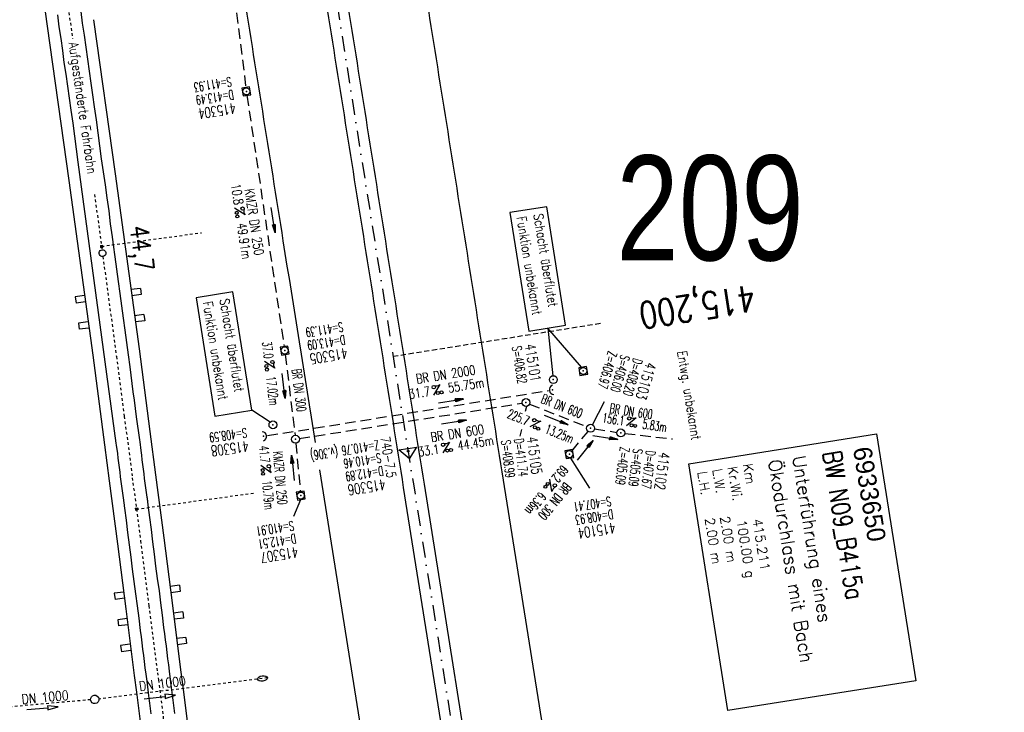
# Model space of a CAD drawing. Extents: x 447693 to 448165, y 439527 to 440695.
# Tile 12 of 16: x 447855 to 448042, y 440110 to 440242. Entities that reach past the tile are written whole.
import ezdxf
from ezdxf.enums import TextEntityAlignment as Align

# ---------------------------------------------------------------- set-up
doc = ezdxf.new("R2010")
doc.units = 0
doc.header["$LTSCALE"] = 2
doc.header["$MEASUREMENT"] = 0
for name, pattern in [('ACAD_ISO03W100', [0.5, 0.25, -0.25]), ('ACAD_ISO10W100W', [0.5, 0.25, -0.25]), ('AUSGEZOGEN', [0]), ('GESTRICH-X2', [1.5, 1, -0.5]), ('GESTRICHELT', [0.75, 0.5, -0.25]), ('STRICHLINIEX2', [0.5, 0.25, -0.25]), ('STRICHPT-X3', [3, 1.5, -0.75, 0, -0.75])]:
    doc.linetypes.add(name, pattern=pattern)
doc.layers.get('0').update_dxf_attribs({"linetype": 'AUSGEZOGEN'})
for name, color, linetype in [('ACHSE', 250, 'STRICHPT-X3'), ('Bahnachse', 7, 'CONTINUOUS'), ('BW-SCHRIFT', 1, 'AUSGEZOGEN'), ('Durchlässe', 15, 'CONTINUOUS'), ('FBR', 8, 'CONTINUOUS'), ('Gleisachse', 7, 'CONTINUOUS'), ('HEKTOM', 250, 'GESTRICHELT'), ('Ingenieurbauwerke', 15, 'CONTINUOUS'), ('KANAL', 7, 'GESTRICH-X2'), ('Netzknoten_PKT', 7, 'CONTINUOUS'), ('Netzknoten_PKT-NR', 7, 'CONTINUOUS'), ('Netzknoten_SIGNATUR', 7, 'CONTINUOUS'), ('PFEIL', 7, 'CONTINUOUS'), ('Planeinteilung', 6, 'CONTINUOUS'), ('SCHACHTNR', 6, 'CONTINUOUS'), ('SCHRIFT', 7, 'AUSGEZOGEN'), ('SCHSYMBOL', 7, 'AUSGEZOGEN'), ('TEXTO', 4, 'CONTINUOUS'), ('TEXTU', 4, 'CONTINUOUS'), ('Wegdurchlässe', 15, 'CONTINUOUS')]:
    doc.layers.add(name, color=color, linetype=linetype)
doc.styles.add('ROMANS', font='romans.shx', dxfattribs={"width": 0.8})
doc.styles.add('UNIR-H', font='unir_h.shx', dxfattribs={"width": 0.8})
doc.styles.add('UNIR-O', font='unir_o.shx', dxfattribs={"height": 2.5})

# ---------------------------------------------------------------- blocks, each defined once
blk = doc.blocks.new('20')
blk.add_lwpolyline([(-0.75, -0.75), (0.75, -0.75), (0.75, 0.75), (-0.75, 0.75)], close=True)
blk.add_circle((0, 0), 0.676)
blk.add_point((0, 0))
blk = doc.blocks.new('PROM')
blk.add_line((1.57, 1.82), (0.02, 0.02))
for centre, radius in [((0.32, 1.51), 0.317), ((0.94, 0.29), 0.283), ((1.64, 0.29), 0.283)]:
    blk.add_circle(centre, radius)
blk.add_arc((0.99, 2.68), 1.03, 239.1414, 303.3549)
blk = doc.blocks.new('40')
at = {"color": 0}
blk.add_arc((0.02, 0.31), 0.91, 192.5363, 347.4637, dxfattribs=at)
blk.add_point((0, 0), dxfattribs=at)
blk = doc.blocks.new('PFEIL2')
at = {"color": 0}
for p, q in [((0.88, 0), (-2.4, -0.01)), ((0.88, -0.27), (0.88, 0.28)), ((0.88, 0.28), (2.43, 0.01)), ((0.91, 0.27), (0.88, 0.26)), ((0.97, 0.26), (0.88, 0.25)), ((1.02, 0.25), (0.88, 0.23)), ((1.07, 0.24), (0.88, 0.21)), ((1.13, 0.23), (0.88, 0.19)), ((1.18, 0.22), (0.88, 0.17)), ((1.24, 0.21), (0.88, 0.15)), ((1.29, 0.21), (0.88, 0.14)), ((1.34, 0.2), (0.88, 0.12)), ((1.4, 0.19), (0.88, 0.1)), ((1.45, 0.18), (0.88, 0.08)), ((1.51, 0.17), (0.88, 0.06)), ((1.56, 0.16), (0.88, 0.04)), ((1.61, 0.15), (0.88, 0.02)), ((1.67, 0.14), (0.88, 0.01)), ((1.72, 0.13), (0.88, -0.01)), ((1.78, 0.12), (0.88, -0.03)), ((1.83, 0.11), (0.88, -0.05)), ((1.88, 0.1), (0.88, -0.07)), ((1.94, 0.09), (0.88, -0.09)), ((2.05, 0.08), (0.88, -0.12)), ((1.99, 0.08), (0.88, -0.11)), ((2.1, 0.07), (0.88, -0.14)), ((2.15, 0.06), (0.88, -0.16)), ((2.21, 0.05), (0.88, -0.18)), ((2.26, 0.04), (0.88, -0.2)), ((2.32, 0.03), (0.88, -0.22)), ((2.37, 0.02), (0.88, -0.23)), ((2.42, 0.01), (0.88, -0.25)), ((2.43, 0.01), (0.88, -0.27))]:
    blk.add_line(p, q, dxfattribs=at)
blk = doc.blocks.new('GST')
at = {"color": 0}
blk.add_circle((0, 0), 0.75, dxfattribs=at)
blk.add_point((0, 0), dxfattribs=at)
blk = doc.blocks.new('10')
blk.add_blockref('GST', (0, 0))
blk = doc.blocks.new('42')
at = {"color": 0}
blk.add_arc((-0.02, -0.31), 0.91, 12.5363, 167.4637, dxfattribs=at)
blk.add_point((0, 0), dxfattribs=at)
blk = doc.blocks.new('PKT')
at = {"color": 0}
blk.add_circle((0, 0), 0.15, dxfattribs=at)
blk.add_point((0, 0), dxfattribs=at)
blk = doc.blocks.new('Station_Netzknoten')
at = {"layer": 'Netzknoten_SIGNATUR'}
for p, q in [((-1.75, 0.5), (1.75, 0.5)), ((0, -1.5), (-1.75, 0.5)), ((0, -1.5), (1.75, 0.5))]:
    blk.add_line(p, q, dxfattribs=at)
blk.add_point((0, 0), dxfattribs=at)

msp = doc.modelspace()

# ---------------------------------------------------------------- linework, layer by layer
at = {"layer": 'ACHSE', "flags": 128}
msp.add_lwpolyline([(447846.97, 440672.45), (447854.98, 440622.11), (447861.86, 440578.89), (447866.77, 440548.04), (447886.41, 440424.59), (447902.12, 440325.83), (447913.91, 440251.77), (447929.62, 440153.01), (447941.41, 440078.94), (447949.27, 440029.56), (447961.05, 439955.49), (447972.84, 439881.42), (447988.55, 439782.67), (447996.25, 439734.25), (448008.19, 439659.22), (448023.91, 439560.46), (448025.33, 439551.55)], dxfattribs=at)
at = {"layer": 'Bahnachse', "linetype": 'ACAD_ISO10W100W'}
for p, q in [((447862.83, 440251.1), (447864.23, 440241.2)), ((447864.23, 440241.2), (447864.66, 440238.19)), ((447868.84, 440208.52), (447870.03, 440199.65)), ((447870.03, 440199.65), (447870.26, 440197.98)), ((447870.43, 440196.69), (447873.01, 440177.65)), ((447873.01, 440177.65), (447874.5, 440166.24)), ((447874.5, 440166.24), (447875.15, 440161.32)), ((447875.15, 440161.32), (447876.03, 440154.54)), ((447876.03, 440154.54), (447877.6, 440142.54)), ((447877.6, 440142.54), (447879.21, 440130.15)), ((447879.21, 440130.15), (447880.83, 440117.4)), ((447880.83, 440117.4), (447881, 440116.03)), ((447881, 440116.03), (447882.5, 440104.16))]:
    msp.add_line(p, q, dxfattribs=at)
at = {"layer": 'Bahnachse', "linetype": 'Continuous'}
msp.add_ellipse((447870.35, 440197.34), major_axis=(0.46, 0.46), ratio=1, start_param=4.06189924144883, end_param=10.34508454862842, dxfattribs=at)
at = {"layer": 'BW-SCHRIFT'}
msp.add_lwpolyline([(448017.78, 440162.91), (448025.26, 440115.86), (447989.48, 440110.17), (447982, 440157.22)], close=True, dxfattribs=at)
at = {"layer": 'Durchlässe', "linetype": 'STRICHLINIEX2'}
for p, q in [((447901.76, 440116.42), (447869.68, 440112.36)), ((447868.09, 440112.24), (447853.07, 440110.91))]:
    msp.add_line(p, q, dxfattribs=at)
at = {"layer": 'Durchlässe', "linetype": 'Continuous'}
for p, q in [((447878.29, 440112.42), (447882.26, 440112.89)), ((447882.21, 440113.29), (447882.26, 440112.89)), ((447884.25, 440113.13), (447882.21, 440113.29)), ((447882.26, 440112.89), (447882.31, 440112.5)), ((447882.31, 440112.5), (447884.25, 440113.13))]:
    msp.add_line(p, q, dxfattribs=at)
msp.add_ellipse((447900.82, 440116.3), major_axis=(0.946, 0.128), ratio=0.523955, dxfattribs=at)
msp.add_ellipse((447868.88, 440112.31), major_axis=(0.566, 0.566), ratio=1, start_param=4.061899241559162, end_param=10.34508454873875, dxfattribs=at)
at = {"layer": 'FBR'}
for points in [[(447869.98, 440514.59, -0.002287), (447874.61, 440486, 0.000006), (447884.43, 440424.28), (447892.29, 440374.9), (447900.15, 440325.52), (447911.93, 440251.45, -0.000002), (447919.79, 440202.07, 0.000002), (447927.65, 440152.69), (447939.43, 440078.63), (447947.29, 440029.25, 0.000001), (447953.18, 439992.21), (447959.08, 439955.18, -0.000005), (447964.97, 439918.14, 0.000005), (447970.86, 439881.11, 0.000004), (447978.72, 439831.73, -0.000003), (447986.58, 439782.35), (447994.28, 439733.94)], [(447869.98, 440514.59, -0.002287), (447874.61, 440486, 0.000006), (447884.43, 440424.28), (447892.29, 440374.9), (447900.15, 440325.52), (447911.93, 440251.45, -0.000002), (447919.79, 440202.07, 0.000002), (447927.65, 440152.69), (447939.43, 440078.63), (447947.29, 440029.25, 0.000001), (447953.18, 439992.21), (447959.08, 439955.18, -0.000005), (447964.97, 439918.14, 0.000005), (447970.86, 439881.11, 0.000004), (447978.72, 439831.73, -0.000003), (447986.58, 439782.35), (447994.28, 439733.94), (447998.04, 439710.34), (448006.22, 439658.91, -0.000001), (448014.08, 439609.53, 0.000002), (448021.93, 439560.15), (448023.35, 439551.24)], [(447874.06, 440515.26, 0.001447), (447878.56, 440486.63, 0.000006), (447888.38, 440424.91), (447896.24, 440375.53), (447904.1, 440326.15), (447915.88, 440252.08, -0.000002), (447923.74, 440202.7, 0.000002), (447931.6, 440153.32), (447943.38, 440079.25), (447951.24, 440029.88, 0.000001), (447957.13, 439992.84), (447963.03, 439955.81, -0.000005), (447968.92, 439918.77, 0.000005), (447974.81, 439881.74, 0.000004), (447982.67, 439832.36, -0.000003), (447990.53, 439782.98), (447998.23, 439734.57)], [(447874.06, 440515.26, 0.001447), (447878.56, 440486.63, 0.000006), (447888.38, 440424.91), (447896.24, 440375.53), (447904.1, 440326.15), (447915.88, 440252.08, -0.000002), (447923.74, 440202.7, 0.000002), (447931.6, 440153.32), (447943.38, 440079.25), (447951.24, 440029.88, 0.000001), (447957.13, 439992.84), (447963.03, 439955.81, -0.000005), (447968.92, 439918.77, 0.000005), (447974.81, 439881.74, 0.000004), (447982.67, 439832.36, -0.000003), (447990.53, 439782.98), (447998.23, 439734.57), (448001.99, 439710.97), (448010.17, 439659.54, -0.000001), (448018.03, 439610.16, 0.000002), (448025.88, 439560.78), (448027.3, 439551.87)], [(447896.88, 440466.95, 0.000004), (447903.2, 440427.26), (447911.05, 440377.88), (447918.91, 440328.51), (447930.7, 440254.44, -0.000002), (447938.55, 440205.06, 0.000002), (447946.41, 440155.68), (447958.2, 440081.61), (447966.05, 440032.23, 0.000001), (447971.95, 439995.2), (447977.84, 439958.16, -0.000005), (447983.73, 439921.13, 0.000005), (447989.62, 439884.1, 0.000004), (447997.48, 439834.72, -0.000003), (448005.34, 439785.34), (448013.04, 439736.92), (448016.8, 439713.32), (448024.98, 439661.89, -0.000001), (448032.84, 439612.51, 0.000002), (448040.7, 439563.13), (448042.11, 439554.22)], [(447862.93, 440462, 0.001065), (447865.57, 440445.69, -0.000295), (447869.37, 440421.88), (447885.09, 440323.12), (447896.87, 440249.06, -0.000002), (447904.73, 440199.68, 0.000001), (447910.84, 440161.25, 0.000001)], [(447911.67, 440156.08), (447924.37, 440076.23), (447932.23, 440026.85, 0.000001), (447938.12, 439989.82), (447944.02, 439952.78, -0.000005), (447949.91, 439915.75, 0.000005), (447955.8, 439878.71, 0.000001), (447958.64, 439860.85)]]:
    msp.add_lwpolyline(points, format="xyb", dxfattribs=at)
at = {"layer": 'Gleisachse', "linetype": 'Continuous'}
for p, q in [((447861.77, 440242.75), (447862.06, 440240.47)), ((447866.22, 440243.41), (447866.51, 440241.13)), ((447862.06, 440240.47), (447862.39, 440238.24)), ((447866.51, 440241.13), (447866.85, 440238.86)), ((447866.85, 440238.86), (447867.18, 440236.58)), ((447862.39, 440238.24), (447862.72, 440235.97)), ((447867.18, 440236.58), (447867.47, 440234.3)), ((447862.72, 440235.97), (447863.01, 440233.69)), ((447863.01, 440233.69), (447863.35, 440231.41)), ((447867.47, 440234.3), (447867.81, 440232.02)), ((447863.35, 440231.41), (447863.69, 440229.13)), ((447867.81, 440232.02), (447868.15, 440229.75)), ((447863.69, 440229.13), (447863.98, 440226.85)), ((447868.15, 440229.75), (447868.44, 440227.47)), ((447868.44, 440227.47), (447868.77, 440225.19)), ((447863.98, 440226.85), (447864.31, 440224.58)), ((447868.77, 440225.19), (447869.14, 440222.72)), ((447864.31, 440224.58), (447864.68, 440222.1)), ((447864.68, 440222.1), (447864.99, 440219.62)), ((447869.14, 440222.72), (447869.45, 440220.24)), ((447864.99, 440219.62), (447865.35, 440217.15)), ((447869.45, 440220.24), (447869.81, 440217.76)), ((447869.81, 440217.76), (447870.13, 440215.28)), ((447865.35, 440217.15), (447865.67, 440214.67)), ((447865.67, 440214.67), (447872.92, 440161.11)), ((447870.13, 440215.28), (447870.49, 440212.81)), ((447870.49, 440212.81), (447870.85, 440210.33)), ((447870.85, 440210.33), (447871.16, 440207.85)), ((447871.16, 440207.85), (447871.53, 440205.38)), ((447871.53, 440205.38), (447871.84, 440202.9)), ((447871.84, 440202.9), (447872.2, 440200.42)), ((447872.2, 440200.42), (447872.22, 440200.28)), ((447872.22, 440200.28), (447872.24, 440200.13)), ((447872.24, 440200.13), (447872.26, 440199.98)), ((447872.26, 440199.98), (447872.28, 440199.83)), ((447872.28, 440199.83), (447872.3, 440199.68)), ((447872.3, 440199.68), (447872.32, 440199.53)), ((447872.32, 440199.53), (447872.34, 440199.38)), ((447872.34, 440199.38), (447872.35, 440199.23)), ((447872.35, 440199.23), (447872.37, 440199.09)), ((447872.37, 440199.09), (447872.39, 440198.94)), ((447872.39, 440198.94), (447872.69, 440196.61)), ((447872.69, 440196.61), (447873.03, 440194.28)), ((447873.03, 440194.28), (447873.32, 440191.95)), ((447873.32, 440191.95), (447873.67, 440189.62)), ((447873.67, 440189.62), (447873.96, 440187.29)), ((447873.96, 440187.29), (447874.26, 440184.96)), ((447874.26, 440184.96), (447874.6, 440182.63)), ((447874.6, 440182.63), (447874.9, 440180.3)), ((447874.9, 440180.3), (447875.24, 440177.98)), ((447875.24, 440177.98), (447875.53, 440175.65)), ((447875.53, 440175.65), (447875.74, 440174.06)), ((447875.74, 440174.06), (447875.94, 440172.47)), ((447875.94, 440172.47), (447876.14, 440170.88)), ((447876.14, 440170.88), (447876.39, 440169.3)), ((447876.39, 440169.3), (447876.59, 440167.72)), ((447876.59, 440167.72), (447876.79, 440166.13)), ((447876.79, 440166.13), (447877.38, 440161.76)), ((447877.38, 440161.76), (447877.44, 440161.37)), ((447872.92, 440161.11), (447872.98, 440160.76)), ((447872.98, 440160.76), (447873.18, 440159.17)), ((447877.44, 440161.37), (447877.65, 440159.74)), ((447877.65, 440159.74), (447877.76, 440158.84)), ((447873.18, 440159.17), (447873.29, 440158.28)), ((447873.29, 440158.28), (447873.41, 440157.39)), ((447877.76, 440158.84), (447877.87, 440157.95)), ((447877.87, 440157.95), (447877.98, 440157.06)), ((447873.41, 440157.39), (447873.52, 440156.49)), ((447873.52, 440156.49), (447873.63, 440155.6)), ((447877.98, 440157.06), (447878.1, 440156.16)), ((447878.1, 440156.16), (447878.21, 440155.27)), ((447873.63, 440155.6), (447873.74, 440154.71)), ((447873.74, 440154.71), (447873.86, 440153.81)), ((447878.21, 440155.27), (447878.32, 440154.38)), ((447878.32, 440154.38), (447878.43, 440153.49)), ((447873.86, 440153.81), (447873.97, 440152.92)), ((447873.97, 440152.92), (447874.08, 440152.03)), ((447878.43, 440153.49), (447878.55, 440152.59)), ((447878.55, 440152.59), (447878.66, 440151.7)), ((447874.08, 440152.03), (447874.2, 440151.14)), ((447874.2, 440151.14), (447874.36, 440150.25)), ((447874.36, 440150.25), (447874.38, 440150.1)), ((447878.66, 440151.7), (447878.82, 440150.81)), ((447878.82, 440150.81), (447878.84, 440150.66)), ((447878.84, 440150.66), (447878.86, 440150.52)), ((447878.86, 440150.52), (447878.88, 440150.37)), ((447878.88, 440150.37), (447878.9, 440150.22)), ((447878.9, 440150.22), (447878.92, 440150.07)), ((447874.38, 440150.1), (447874.4, 440149.95)), ((447874.4, 440149.95), (447874.41, 440149.8)), ((447874.41, 440149.8), (447874.43, 440149.65)), ((447874.43, 440149.65), (447874.45, 440149.51)), ((447874.45, 440149.51), (447874.47, 440149.36)), ((447874.47, 440149.36), (447874.49, 440149.21)), ((447874.49, 440149.21), (447874.51, 440149.06)), ((447874.51, 440149.06), (447874.53, 440148.91)), ((447874.53, 440148.91), (447874.55, 440148.76)), ((447874.55, 440148.76), (447874.84, 440146.43)), ((447878.92, 440150.07), (447878.94, 440149.92)), ((447878.94, 440149.92), (447878.95, 440149.77)), ((447878.95, 440149.77), (447878.97, 440149.62)), ((447878.97, 440149.62), (447878.99, 440149.47)), ((447878.99, 440149.47), (447879.01, 440149.32)), ((447879.01, 440149.32), (447879.3, 440146.99)), ((447874.84, 440146.43), (447875.13, 440144.1)), ((447879.3, 440146.99), (447879.6, 440144.66)), ((447879.6, 440144.66), (447879.89, 440142.33)), ((447875.13, 440144.1), (447875.43, 440141.77)), ((447875.43, 440141.77), (447875.72, 440139.44)), ((447879.89, 440142.33), (447880.19, 440140)), ((447875.72, 440139.44), (447876.02, 440137.1)), ((447880.19, 440140), (447880.48, 440137.67)), ((447876.02, 440137.1), (447876.31, 440134.77)), ((447880.48, 440137.67), (447880.78, 440135.34)), ((447880.78, 440135.34), (447881.12, 440133.01)), ((447876.31, 440134.77), (447876.66, 440132.45)), ((447876.66, 440132.45), (447876.95, 440130.12)), ((447881.12, 440133.01), (447881.42, 440130.68)), ((447876.95, 440130.12), (447877.25, 440127.78)), ((447881.42, 440130.68), (447881.71, 440128.35)), ((447877.25, 440127.78), (447877.54, 440125.45)), ((447881.71, 440128.35), (447882, 440126.02)), ((447882, 440126.02), (447882.16, 440124.83)), ((447877.54, 440125.45), (447877.69, 440124.26)), ((447877.69, 440124.26), (447877.84, 440123.07)), ((447882.16, 440124.83), (447882.31, 440123.64)), ((447877.84, 440123.07), (447877.99, 440121.88)), ((447882.31, 440123.64), (447882.46, 440122.44)), ((447882.46, 440122.44), (447882.61, 440121.25)), ((447877.99, 440121.88), (447878.14, 440120.69)), ((447878.14, 440120.69), (447878.29, 440119.5)), ((447882.61, 440121.25), (447882.76, 440120.06)), ((447878.29, 440119.5), (447878.44, 440118.31)), ((447878.44, 440118.31), (447878.59, 440117.12)), ((447882.76, 440120.06), (447882.91, 440118.87)), ((447882.91, 440118.87), (447883.06, 440117.68)), ((447878.59, 440117.12), (447878.77, 440115.75)), ((447883.06, 440117.68), (447883.46, 440114.5)), ((447878.77, 440115.75), (447879.04, 440113.55)), ((447879.04, 440113.55), (447879.11, 440113.05)), ((447879.11, 440113.05), (447879.17, 440112.55)), ((447883.46, 440114.5), (447883.51, 440114.11)), ((447883.51, 440114.11), (447883.57, 440113.61)), ((447883.57, 440113.61), (447883.63, 440113.12)), ((447883.63, 440113.12), (447883.7, 440112.62)), ((447879.17, 440112.55), (447879.23, 440112.06)), ((447879.23, 440112.06), (447879.29, 440111.56)), ((447879.29, 440111.56), (447879.36, 440111.07)), ((447879.36, 440111.07), (447879.42, 440110.57)), ((447883.7, 440112.62), (447883.76, 440112.13)), ((447883.76, 440112.13), (447883.82, 440111.63)), ((447883.82, 440111.63), (447883.88, 440111.13)), ((447883.88, 440111.13), (447883.95, 440110.64)), ((447879.42, 440110.57), (447879.48, 440110.07)), ((447879.48, 440110.07), (447879.55, 440109.58)), ((447883.95, 440110.64), (447884.01, 440110.14)), ((447884.01, 440110.14), (447884.07, 440109.65))]:
    msp.add_line(p, q, dxfattribs=at)
at = {"layer": 'HEKTOM'}
msp.add_line((447925.69, 440177.69), (447965.54, 440184.03), dxfattribs=at)
at = {"layer": 'Ingenieurbauwerke', "linetype": 'Continuous'}
for p, q in [((447858.42, 440250.48), (447859.83, 440240.57)), ((447859.83, 440240.57), (447863.97, 440211.21)), ((447868.64, 440241.82), (447872.79, 440212.43)), ((447872.79, 440212.43), (447877.32, 440179.08)), ((447863.97, 440211.21), (447868.49, 440177.91)), ((447869.95, 440198.8), (447870.34, 440198.85)), ((447869.95, 440198.8), (447870, 440198.41)), ((447870, 440198.41), (447870.4, 440198.46)), ((447870.34, 440198.85), (447870.4, 440198.46)), ((447877.57, 440190.62), (447875.78, 440190.38)), ((447877.57, 440190.62), (447877.73, 440189.43)), ((447866.95, 440189.24), (447865.17, 440189)), ((447865.17, 440189), (447865.33, 440187.81)), ((447867.11, 440188.05), (447865.33, 440187.81)), ((447877.73, 440189.43), (447875.94, 440189.19)), ((447867.56, 440184.25), (447865.78, 440184.01)), ((447865.78, 440184.01), (447865.94, 440182.82)), ((447878.24, 440185.66), (447876.46, 440185.42)), ((447878.4, 440184.47), (447876.61, 440184.23)), ((447878.24, 440185.66), (447878.4, 440184.47)), ((447867.72, 440183.06), (447865.94, 440182.82)), ((447877.32, 440179.08), (447879.37, 440163.34)), ((447868.49, 440177.91), (447870.73, 440160.79)), ((447879.37, 440163.34), (447880.45, 440155.12)), ((447870.73, 440160.79), (447871.62, 440153.97)), ((447871.62, 440153.97), (447873.19, 440141.97)), ((447880.45, 440155.12), (447882.01, 440143.12)), ((447876.59, 440148.74), (447876.99, 440148.79)), ((447876.59, 440148.74), (447876.64, 440148.34)), ((447876.64, 440148.34), (447877.04, 440148.4)), ((447876.99, 440148.79), (447877.04, 440148.4)), ((447882.01, 440143.12), (447883.63, 440130.72)), ((447873.19, 440141.97), (447874.8, 440129.57)), ((447885.01, 440134.05), (447883.23, 440133.83)), ((447885.01, 440134.05), (447885.16, 440132.86)), ((447874.39, 440132.77), (447872.6, 440132.55)), ((447872.6, 440132.55), (447872.75, 440131.36)), ((447874.54, 440131.58), (447872.75, 440131.36)), ((447885.16, 440132.86), (447883.38, 440132.63)), ((447874.8, 440129.59), (447876.41, 440116.84)), ((447883.63, 440130.71), (447885.24, 440117.96)), ((447875.04, 440127.71), (447873.25, 440127.49)), ((447885.66, 440128.99), (447883.88, 440128.77)), ((447885.81, 440127.8), (447884.02, 440127.58)), ((447885.66, 440128.99), (447885.81, 440127.8)), ((447873.25, 440127.49), (447873.4, 440126.3)), ((447875.19, 440126.52), (447873.4, 440126.3)), ((447886.22, 440124.12), (447884.43, 440123.9)), ((447886.22, 440124.12), (447886.37, 440122.93)), ((447875.59, 440122.81), (447873.8, 440122.59)), ((447873.8, 440122.59), (447873.95, 440121.4)), ((447886.37, 440122.93), (447884.58, 440122.71)), ((447875.74, 440121.62), (447873.95, 440121.4)), ((447876.41, 440116.84), (447876.81, 440113.67)), ((447885.24, 440117.96), (447885.64, 440114.78)), ((447885.64, 440114.78), (447886.91, 440104.71)), ((447876.81, 440113.67), (447878.08, 440103.6))]:
    msp.add_line(p, q, dxfattribs=at)
at = {"layer": 'Ingenieurbauwerke', "linetype": 'ACAD_ISO03W100'}
for p, q in [((447870.17, 440198.63), (447889.21, 440201.23)), ((447876.81, 440148.57), (447899.27, 440151.63))]:
    msp.add_line(p, q, dxfattribs=at)
at = {"layer": 'KANAL'}
for p, q in [((447892.84, 440266.91), (447897.66, 440228.91)), ((447897.87, 440227.41), (447904.94, 440179.53)), ((447905.16, 440178.03), (447907.03, 440162.62)), ((447901.75, 440162.56), (447955.31, 440171.16)), ((447907.84, 440162), (447950.25, 440168.75)), ((447951.69, 440168.59), (447962.62, 440164.25)), ((447959.75, 440159.62), (447962.84, 440163.38)), ((447964.06, 440163.84), (447968.31, 440163.19)), ((447969.81, 440162.98), (447978.93, 440161.94)), ((447907.19, 440161.13), (447908.03, 440151.88))]:
    msp.add_line(p, q, dxfattribs=at)
at = {"layer": 'SCHACHTNR'}
for p, q in [((447963.65, 440164.6), (447965.99, 440169.09)), ((447951.08, 440168.14), (447950.87, 440167.15)), ((447950.14, 440163.73), (447949.86, 440162.45)), ((447959.46, 440158.3), (447963.14, 440152.56)), ((447908.06, 440150.35), (447906.74, 440147.15))]:
    msp.add_line(p, q, dxfattribs=at)
at = {"layer": 'SCHRIFT'}
for p, q in [((447961.58, 440175.6), (447955.16, 440183.05)), ((447955.16, 440183.05), (447956.1, 440173.98)), ((447902.29, 440165.15), (447898.79, 440167.39))]:
    msp.add_line(p, q, dxfattribs=at)
for points in [[(447947.94, 440205.05), (447951.54, 440182.48), (447958.56, 440183.59), (447954.97, 440206.17)], [(447888.17, 440188.85), (447891.76, 440166.27), (447898.79, 440167.39), (447895.2, 440189.97)]]:
    msp.add_lwpolyline(points, close=True, dxfattribs=at)
at = {"layer": 'Wegdurchlässe', "linetype": 'Continuous'}
for p, q in [((447859.89, 440111.11), (447859.92, 440110.72)), ((447861.91, 440110.88), (447859.89, 440111.11)), ((447859.95, 440110.32), (447861.91, 440110.88)), ((447855.93, 440110.39), (447859.92, 440110.72)), ((447859.92, 440110.72), (447859.95, 440110.32))]:
    msp.add_line(p, q, dxfattribs=at)

# ---------------------------------------------------------------- block references
at = {"layer": 'Netzknoten_PKT'}
msp.add_blockref('PKT', (447928.57, 440159.61), dxfattribs=at)
at = {"layer": 'Netzknoten_SIGNATUR', "rotation": 9.03688673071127}
msp.add_blockref('Station_Netzknoten', (447928.57, 440159.61), dxfattribs=at)
at = {"layer": 'PFEIL'}
for p, rotation in [((447902.85, 440203.64), 278.4045999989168), ((447904.87, 440172.03), 276.9524999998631), ((447936.72, 440169.15), 9.125299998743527), ((447937.31, 440165.12), 9.05929999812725), ((447956.79, 440165.5), 338.2243000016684), ((447962.25, 440159.77), 50.69479999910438), ((447966.12, 440162.17), 351.219499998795), ((447906.61, 440156.42), 95.29589999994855)]:
    msp.add_blockref('PFEIL2', p, dxfattribs=dict(at, rotation=rotation))
at = {"layer": 'SCHSYMBOL'}
for name, p, rotation in [('20', (447897.76, 440228.15), 279.0410999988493), ('20', (447905.05, 440178.78), 279.0410999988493), ('20', (447961.91, 440174.89), 279.0410999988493), ('10', (447956.22, 440173.24), 279.0410999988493), ('40', (447956.06, 440171.28), 279.0410999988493), ('10', (447951.01, 440168.88), 279.0410999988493), ('10', (447902.82, 440164.62), 279.0410999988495), ('42', (447901.01, 440162.44), 279.0410999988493), ('10', (447963.31, 440163.97), 279.0410999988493), ('10', (447969.07, 440163.08), 279.0410999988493), ('10', (447907.11, 440161.88), 279.0410999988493), ('20', (447959.28, 440159.04), 279.0410999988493), ('20', (447908.11, 440151.14), 279.0410999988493)]:
    msp.add_blockref(name, p, dxfattribs=dict(at, rotation=rotation))
at = {"layer": 'TEXTU'}
for p, rotation in [((447895.5, 440205.91), 278.4045999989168), ((447901.18, 440176.73), 276.9524999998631), ((447933.36, 440170.26), 9.125299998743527), ((447951.72, 440164.22), 338.2243000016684), ((447970.14, 440164.39), 351.219499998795), ((447935.15, 440159.29), 9.05929999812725), ((447900.5, 440156.9), 275.2958999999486), ((447955.54, 440154.28), 230.6947999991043)]:
    msp.add_blockref('PROM', p, dxfattribs=dict(at, rotation=rotation))

# ---------------------------------------------------------------- texts
at = {"layer": 'Bahnachse', "linetype": 'Continuous', "style": 'ROMANS', "oblique": 0, "width": 0.8334}
msp.add_text('44,7', height=3.5, rotation=277.7297, dxfattribs=at).set_placement((447875.55, 440202.37))
at = {"layer": 'BW-SCHRIFT'}
for s, height, style, p in [('6933650', 3.5, 'UNIR-O', (448013.29, 440160.14)), ('Ökodurchlass mit Bach', 2.5, 'ROMANS', (447997.13, 440157.8)), ('Unterführung eines', 2.5, 'ROMANS', (448001.71, 440158.54)), ('L.W.   2.00 m', 1.8, 'ROMANS', (447986.52, 440156.11)), ('Kr.Wi.', 1.8, 'ROMANS', (447989.42, 440156.57)), ('Km', 1.8, 'ROMANS', (447992.35, 440157.1)), ('L.H.   2.00 m', 1.8, 'ROMANS', (447983.67, 440155.63)), ('415.211', 1.8, 'ROMANS', (447994.17, 440146.62)), ('100.00 g', 1.8, 'ROMANS', (447991.14, 440146.36))]:
    msp.add_text(s, height=height, rotation=279.0775, dxfattribs=dict(at, style=style)).set_placement(p)
at = {"layer": 'BW-SCHRIFT', "style": 'ROMANS', "width": 0.8}
msp.add_text('BW N09_B415a', height=3.5, rotation=279.0775, dxfattribs=at).set_placement((448007.52, 440159.37))
at = {"layer": 'Durchlässe', "linetype": 'Continuous', "style": 'ROMANS', "oblique": 360, "width": 0.8334}
msp.add_text('DN 1000', height=1.8, rotation=7.1879, dxfattribs=at).set_placement((447877.44, 440113.9))
at = {"layer": 'HEKTOM', "style": 'ROMANS', "width": 0.8}
msp.add_text('415,200', height=5, rotation=189.0411, dxfattribs=at).set_placement((447994.25, 440191.31))
at = {"layer": 'Ingenieurbauwerke', "linetype": 'Continuous', "style": 'ROMANS', "oblique": 360, "width": 0.8334}
msp.add_text('Aufgeständerte Fahrbahn', height=1.8, rotation=278.2397, dxfattribs=at).set_placement((447863.91, 440237.42))
at = {"layer": 'Netzknoten_PKT-NR', "style": 'ROMANS', "width": 0.75}
msp.add_text('740-7.5', height=1.8, rotation=279.036, dxfattribs=at).set_placement((447924.54, 440154.43), align=Align.RIGHT)
at = {"layer": 'Planeinteilung', "linetype": 'Continuous', "style": 'UNIR-H', "width": 0.8}
msp.add_text('209', height=20, dxfattribs=at).set_placement((447968.22, 440195.96))
at = {"layer": 'SCHACHTNR', "style": 'ROMANS'}
for s, height, rotation, width, p in [('S=411.93', 1.8, 189.0411, 0.6, (447894.78, 440230.91)), ('D=413.49', 1.8, 189.0411, 0.6, (447895.19, 440228.44)), ('415304', 2, 189.0411, 0.7, (447895.56, 440225.97)), ('S=411.39', 1.8, 189.0411, 0.6, (447916.04, 440184.2)), ('D=413.09', 1.8, 189.0411, 0.6, (447916.41, 440181.73)), ('415305', 2, 189.0411, 0.7, (447916.82, 440179.27)), ('S=406.82', 1.8, 279.0411, 0.6, (447948.33, 440179.48)), ('415101', 2, 279.0411, 0.7, (447950.8, 440179.85)), ('Z=406.97', 1.8, 253.7971, 0.6, (447966.7, 440178.81)), ('S=406.00', 1.8, 253.7971, 0.6, (447969.1, 440178.1)), ('D=408.20', 1.8, 253.7971, 0.6, (447971.5, 440177.42)), ('415103', 2, 253.7971, 0.7, (447973.9, 440176.7)), ('S=408.59', 1.8, 187.6339, 0.6, (447897.74, 440164.02)), ('415308', 2, 187.6339, 0.7, (447898.05, 440161.55)), ('Z=410.76 (v.306)', 1.8, 189.0411, 0.6, (447922.9, 440161.69)), ('Z=410.76', 1.8, 189.0411, 0.6, (447922.9, 440161.69)), ('S=408.99', 1.8, 277.2318, 0.6, (447946.25, 440161.6)), ('D=411.74', 1.8, 277.2318, 0.6, (447948.73, 440161.9)), ('415105', 2, 277.2318, 0.7, (447951.21, 440162.22)), ('Z=405.09', 1.8, 262.4869, 0.6, (447968.97, 440160.48)), ('S=405.09', 1.8, 262.4869, 0.6, (447971.46, 440160.17)), ('D=407.67', 1.8, 262.4869, 0.6, (447973.93, 440159.82)), ('S=410.46', 1.8, 189.0411, 0.6, (447923.27, 440159.22)), ('415102', 2, 262.4869, 0.7, (447976.41, 440159.51)), ('D=412.89', 1.8, 189.0411, 0.6, (447923.68, 440156.75)), ('415306', 2, 189.0411, 0.7, (447924.06, 440154.28)), ('S=407.41', 1.8, 189.0411, 0.6, (447967.09, 440150.96)), ('D=408.93', 1.8, 189.0411, 0.6, (447967.46, 440148.49)), ('S=410.91', 1.8, 189.0411, 0.6, (447906.66, 440146.32)), ('415104', 2, 189.0411, 0.7, (447967.87, 440146.02)), ('D=412.51', 1.8, 189.0411, 0.6, (447907.07, 440143.86)), ('415307', 2, 189.0411, 0.7, (447907.44, 440141.39))]:
    msp.add_text(s, height=height, rotation=rotation, dxfattribs=dict(at, width=width)).set_placement(p)
at = {"layer": 'SCHRIFT', "style": 'ROMANS', "width": 0.8}
for s, p in [('Schacht überflutet', (447952.44, 440204.72)), ('Funktion unbekannt', (447949.23, 440204.21)), ('Funktion unbekannt', (447889.46, 440188)), ('Schacht überflutet', (447892.67, 440188.52)), ('Entwg. unbekannt', (447979.83, 440178.57))]:
    msp.add_text(s, height=1.8, rotation=279.2211, dxfattribs=at).set_placement(p)
at = {"layer": 'TEXTO', "style": 'ROMANS'}
for s, rotation, width, p in [('KMZR DN 250', 278.4046, 0.75, (447898.38, 440203.15)), ('BR DN 300', 276.9525, 0.6, (447906.9, 440171.1)), ('BR DN 2000', 9.1253, 0.75, (447935.86, 440173.35)), ('BR DN 600', 338.2243, 0.6, (447957.53, 440167.34)), ('BR DN 600', 351.2195, 0.6, (447970.92, 440166.3)), ('BR DN 600', 9.0593, 0.75, (447938.07, 440162.14)), ('KMZR DN 250', 275.2959, 0.6, (447903.29, 440154.43)), ('BR DN 300', 230.6948, 0.6, (447955.81, 440150.63))]:
    msp.add_text(s, height=1.8, rotation=rotation, dxfattribs=dict(at, width=width)).set_placement(p, align=Align.CENTER)
at = {"layer": 'TEXTU', "style": 'ROMANS'}
for s, rotation, width, p in [('10.8', 278.4046, 0.75, (447894.83, 440210.44)), ('49.91m', 278.4046, 0.75, (447895.96, 440202.94)), ('37.0', 276.9525, 0.6, (447900.75, 440180.37)), ('17.02m', 276.9525, 0.6, (447901.53, 440173.75)), ('55.75m', 9.1253, 0.75, (447936.32, 440170.74)), ('31.7', 9.1253, 0.75, (447928.85, 440169.53)), ('225.7', 338.2243, 0.6, (447947.31, 440165.99)), ('156.1', 351.2195, 0.6, (447965.47, 440165.12)), ('5.83m', 351.2195, 0.6, (447973.1, 440163.94)), ('13.25m', 338.2243, 0.6, (447954.5, 440163.11)), ('44.45m', 9.0593, 0.75, (447938.12, 440159.75)), ('41.7', 275.2959, 0.6, (447900.17, 440160.55)), ('33.1', 9.0593, 0.75, (447930.62, 440158.56)), ('69.2', 230.6948, 0.6, (447957.84, 440157.1)), ('10.79m', 275.2959, 0.6, (447900.77, 440153.93)), ('6.36m', 230.6948, 0.6, (447953.62, 440151.97))]:
    msp.add_text(s, height=1.8, rotation=rotation, dxfattribs=dict(at, width=width)).set_placement(p)
at = {"layer": 'Wegdurchlässe', "linetype": 'Continuous', "style": 'ROMANS', "oblique": 360, "width": 0.8334}
msp.add_text('DN 1000', height=1.8, rotation=5.1879, dxfattribs=at).set_placement((447855.05, 440111.43))

doc.saveas('drawing.dxf')
